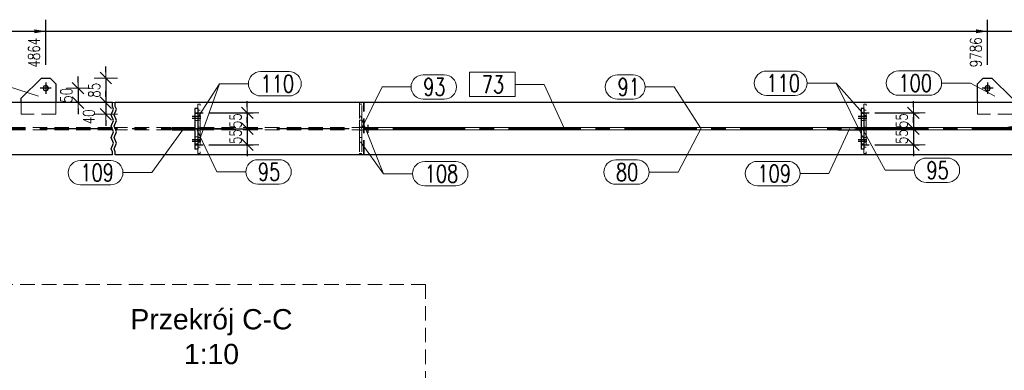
# Model space of a CAD drawing. Header units: millimetres. Extents: x 3526 to 4380, y 11541 to 12002.
# Tile 76 of 127: x 4048 to 4218, y 11680 to 11740. Entities that reach past the tile are written whole.
import ezdxf
from ezdxf.enums import TextEntityAlignment as Align

# ---------------------------------------------------------------- set-up
doc = ezdxf.new("R2010")
doc.units = ezdxf.units.MM
doc.header["$LTSCALE"] = 10
doc.linetypes.add('HIDDEN', pattern=[0.375, 0.25, -0.125])
doc.linetypes.add('MITTE', pattern=[2, 1.25, -0.25, 0.25, -0.25])
doc.layers.get('Defpoints').update_dxf_attribs({"color": 1})
for name, color, linetype, lineweight in [('PS_DIM', 4, 'Continuous', 13), ('PS_Hidden', 2, 'HIDDEN', 9), ('PS_Pos', 1, 'Continuous', 15), ('PS_SOLID', 7, 'Continuous', 30), ('PS_TEXT', 3, 'Continuous', 18)]:
    doc.layers.add(name, color=color, linetype=linetype, lineweight=lineweight)
doc.layers.add('PS_MID', color=5, linetype='MITTE')
doc.layers.add('PS_SHAPE', color=3, linetype='Continuous')
doc.styles.add('ARIAL', font='arial.ttf')
doc.styles.add('simplex', font='simplex.shx', dxfattribs={"width": 0.75})
doc.dimstyles.new('1_20_GŁ_DS1-LS20', dxfattribs={"dimtxt": 2, "dimasz": 2, "dimexe": 2, "dimexo": 5, "dimgap": 1, "dimtad": 1, "dimjust": 4, "dimdec": 0, "dimlfac": 20, "dimtxsty": 'simplex', "dimblk1": 'NONE', "dimsah": 1, "dimcen": 2, "dimclrd": 256, "dimclre": 256, "dimclrt": 4, "dimadec": 1, "dimazin": 0, "dimtfac": 1, "dimtdec": 0, "dimtmove": 2, "dimatfit": 3, "dimfxl": 1, "dimarcsym": 0})
doc.dimstyles.new('1_20_PRZ', dxfattribs={"dimtxt": 2, "dimasz": 1, "dimexe": 2, "dimexo": 5, "dimgap": 1, "dimtad": 1, "dimdec": 0, "dimlfac": 20, "dimtxsty": 'simplex', "dimblk": 'dimznak', "dimcen": 2, "dimse1": 1, "dimse2": 1, "dimclrd": 256, "dimclrt": 4, "dimadec": 1, "dimazin": 0, "dimtfac": 1, "dimtdec": 0, "dimtix": 1, "dimtmove": 2, "dimatfit": 3, "dimldrblk": 'dim-grot', "dimfxl": 1, "dimarcsym": 0})
doc.dimstyles.new('1_20_SC', dxfattribs={"dimtxt": 2, "dimasz": 1, "dimexe": 1, "dimexo": 1, "dimgap": 1, "dimtad": 1, "dimdec": 0, "dimlfac": 20, "dimtxsty": 'simplex', "dimblk": 'dimznak', "dimcen": 2, "dimclrd": 256, "dimclre": 256, "dimclrt": 4, "dimadec": 1, "dimazin": 0, "dimtfac": 1, "dimtdec": 0, "dimtix": 1, "dimtmove": 2, "dimatfit": 3, "dimldrblk": 'dim-grot', "dimfxl": 1, "dimarcsym": 0})

# ---------------------------------------------------------------- blocks, each defined once
blk = doc.blocks.new('*D184')
at = {"layer": 'Defpoints', "color": 0, "transparency": 16777216}
for p in [(4052.97, 11738.13), (4052.97, 11727.37), (3922.96, 11716.82)]:
    blk.add_point(p, dxfattribs=at)
at = {"layer": 'PS_DIM', "lineweight": -2, "transparency": 16777216}
for p, q in [((3922.96, 11721.82), (3922.96, 11740.13)), ((4052.97, 11732.37), (4052.97, 11740.13)), ((3922.96, 11738.13), (4050.97, 11738.13))]:
    blk.add_line(p, q, dxfattribs=at)
at = {"layer": 'PS_DIM', "transparency": 16777216}
blk.add_solid([(4050.97, 11738.47), (4050.97, 11737.8), (4052.97, 11738.13)], dxfattribs=at)
at = {"layer": 'PS_DIM', "color": 4, "transparency": 16777216, "insert": (4050.95, 11734.43), "char_height": 2, "attachment_point": 5, "rotation": 90, "style": 'simplex'}
blk.add_mtext('4864', dxfattribs=at)
blk = doc.blocks.new('_None')
blk = doc.blocks.new('*D185')
at = {"layer": 'Defpoints', "color": 0, "transparency": 16777216}
for p in [(4215.56, 11738.13), (4215.56, 11727.37), (3922.96, 11716.82)]:
    blk.add_point(p, dxfattribs=at)
at = {"layer": 'PS_DIM', "lineweight": -2, "transparency": 16777216}
for p, q in [((3922.96, 11721.82), (3922.96, 11740.13)), ((4215.56, 11732.37), (4215.56, 11740.13)), ((3922.96, 11738.13), (4213.56, 11738.13))]:
    blk.add_line(p, q, dxfattribs=at)
at = {"layer": 'PS_DIM', "transparency": 16777216}
blk.add_solid([(4213.56, 11738.47), (4213.56, 11737.8), (4215.56, 11738.13)], dxfattribs=at)
at = {"layer": 'PS_DIM', "color": 4, "transparency": 16777216, "insert": (4213.54, 11734.51), "char_height": 2, "attachment_point": 5, "rotation": 90, "style": 'simplex'}
blk.add_mtext('9786', dxfattribs=at)
blk = doc.blocks.new('*D186')
at = {"layer": 'Defpoints', "color": 0, "transparency": 16777216}
for p in [(4225.55, 11738.13), (3922.96, 11716.82), (4225.55, 11715.82)]:
    blk.add_point(p, dxfattribs=at)
at = {"layer": 'PS_DIM', "lineweight": -2, "transparency": 16777216}
for p, q in [((3922.96, 11721.82), (3922.96, 11740.13)), ((4225.55, 11720.82), (4225.55, 11740.13)), ((3922.96, 11738.13), (4223.55, 11738.13))]:
    blk.add_line(p, q, dxfattribs=at)
at = {"layer": 'PS_DIM', "transparency": 16777216}
blk.add_solid([(4223.55, 11738.47), (4223.55, 11737.8), (4225.55, 11738.13)], dxfattribs=at)
at = {"layer": 'PS_DIM', "color": 4, "transparency": 16777216, "insert": (4223.53, 11734.51), "char_height": 2, "attachment_point": 5, "rotation": 90, "style": 'simplex'}
blk.add_mtext('9986', dxfattribs=at)
blk = doc.blocks.new('dimznak')
at = {"color": 0}
for points in [[(0, 2), (0, -2)], [(-2, 0), (2, 0)]]:
    blk.add_lwpolyline(points, dxfattribs=at)
at = {"color": 2}
blk.add_lwpolyline([(1, 1), (-1, -1)], dxfattribs=at)
blk = doc.blocks.new('*D187')
at = {"layer": 'Defpoints', "color": 0, "transparency": 16777216}
for p in [(4053.92, 11728.32), (4053.92, 11725.82), (4058.54, 11725.82)]:
    blk.add_point(p, dxfattribs=at)
at = {"layer": 'PS_DIM', "lineweight": -2, "transparency": 16777216}
for p, q in [((4058.54, 11729.32), (4058.54, 11730.32)), ((4058.54, 11728.32), (4058.54, 11725.82)), ((4058.54, 11724.82), (4058.54, 11723.82))]:
    blk.add_line(p, q, dxfattribs=at)
for p, rotation in [((4058.54, 11728.32), 270), ((4058.54, 11725.82), 90)]:
    blk.add_blockref('dimznak', p, dxfattribs=dict(at, rotation=rotation))
at = {"layer": 'PS_DIM', "color": 4, "transparency": 16777216, "insert": (4056.54, 11727.07), "char_height": 2, "attachment_point": 5, "rotation": 90, "style": 'simplex'}
blk.add_mtext('50', dxfattribs=at)
blk = doc.blocks.new('dim-grot')
blk.add_hatch(color=256).paths.add_polyline_path([(0, 0), (-2, 0.5), (-2, -0.5)])
blk.add_lwpolyline([(0, 0), (-2, 0.5), (-2, -0.5), (0, 0)])
blk = doc.blocks.new('*D188')
at = {"layer": 'Defpoints', "color": 0, "transparency": 16777216}
for p in [(4053.72, 11730.07), (4053.92, 11725.82), (4063.34, 11725.82)]:
    blk.add_point(p, dxfattribs=at)
at = {"layer": 'PS_DIM', "lineweight": -2, "transparency": 16777216}
for p, q in [((4063.34, 11731.07), (4063.34, 11732.07)), ((4063.34, 11730.07), (4063.34, 11725.82)), ((4063.34, 11724.82), (4063.34, 11723.82))]:
    blk.add_line(p, q, dxfattribs=at)
for p, rotation in [((4063.34, 11730.07), 270), ((4063.34, 11725.82), 90)]:
    blk.add_blockref('dimznak', p, dxfattribs=dict(at, rotation=rotation))
at = {"layer": 'PS_DIM', "color": 4, "transparency": 16777216, "insert": (4061.34, 11727.95), "char_height": 2, "attachment_point": 5, "rotation": 90, "style": 'simplex'}
blk.add_mtext('85', dxfattribs=at)
blk = doc.blocks.new('*D189')
at = {"layer": 'Defpoints', "color": 0, "transparency": 16777216}
for p in [(4053.92, 11725.82), (4054.72, 11723.82), (4063.34, 11723.82)]:
    blk.add_point(p, dxfattribs=at)
at = {"layer": 'PS_DIM', "lineweight": -2, "transparency": 16777216}
for p, q in [((4063.34, 11726.82), (4063.34, 11727.82)), ((4063.34, 11725.82), (4063.34, 11723.82)), ((4063.34, 11722.82), (4063.34, 11721.82))]:
    blk.add_line(p, q, dxfattribs=at)
for p, rotation in [((4063.34, 11725.82), 270), ((4063.34, 11723.82), 90)]:
    blk.add_blockref('dimznak', p, dxfattribs=dict(at, rotation=rotation))
at = {"layer": 'PS_DIM', "color": 4, "transparency": 16777216, "insert": (4060.4, 11723.37), "char_height": 2, "attachment_point": 5, "rotation": 90, "style": 'simplex'}
blk.add_mtext('40', dxfattribs=at)
blk = doc.blocks.new('*D230')
at = {"layer": 'Defpoints', "color": 0, "transparency": 16777216}
for p in [(4195.12, 11724.07), (4196.22, 11721.32), (4202.76, 11721.32)]:
    blk.add_point(p, dxfattribs=at)
at = {"layer": 'PS_DIM', "lineweight": -2, "transparency": 16777216}
for p, q in [((4202.76, 11725.07), (4202.76, 11726.07)), ((4196.12, 11724.07), (4203.76, 11724.07)), ((4202.76, 11724.07), (4202.76, 11721.32)), ((4197.22, 11721.32), (4203.76, 11721.32)), ((4202.76, 11720.32), (4202.76, 11719.32))]:
    blk.add_line(p, q, dxfattribs=at)
for p, rotation in [((4202.76, 11724.07), 270), ((4202.76, 11721.32), 90)]:
    blk.add_blockref('dimznak', p, dxfattribs=dict(at, rotation=rotation))
at = {"layer": 'PS_DIM', "color": 4, "transparency": 16777216, "insert": (4200.76, 11722.7), "char_height": 2, "attachment_point": 5, "rotation": 90, "style": 'simplex'}
blk.add_mtext('55', dxfattribs=at)
blk = doc.blocks.new('*D231')
at = {"layer": 'Defpoints', "color": 0, "transparency": 16777216}
for p in [(4196.22, 11721.32), (4195.12, 11718.57), (4202.76, 11718.57)]:
    blk.add_point(p, dxfattribs=at)
at = {"layer": 'PS_DIM', "lineweight": -2, "transparency": 16777216}
for p, q in [((4202.76, 11722.32), (4202.76, 11723.32)), ((4197.22, 11721.32), (4203.76, 11721.32)), ((4202.76, 11721.32), (4202.76, 11718.57)), ((4196.12, 11718.57), (4203.76, 11718.57)), ((4202.76, 11717.57), (4202.76, 11716.57))]:
    blk.add_line(p, q, dxfattribs=at)
for p, rotation in [((4202.76, 11721.32), 270), ((4202.76, 11718.57), 90)]:
    blk.add_blockref('dimznak', p, dxfattribs=dict(at, rotation=rotation))
at = {"layer": 'PS_DIM', "color": 4, "transparency": 16777216, "insert": (4200.76, 11719.95), "char_height": 2, "attachment_point": 5, "rotation": 90, "style": 'simplex'}
blk.add_mtext('55', dxfattribs=at)
blk = doc.blocks.new('*D232')
at = {"layer": 'Defpoints', "color": 0, "transparency": 16777216}
for p in [(4080.12, 11724.07), (4081.22, 11721.32), (4087.76, 11721.32)]:
    blk.add_point(p, dxfattribs=at)
at = {"layer": 'PS_DIM', "lineweight": -2, "transparency": 16777216}
for p, q in [((4087.76, 11725.07), (4087.76, 11726.07)), ((4081.12, 11724.07), (4088.76, 11724.07)), ((4087.76, 11724.07), (4087.76, 11721.32)), ((4082.22, 11721.32), (4088.76, 11721.32)), ((4087.76, 11720.32), (4087.76, 11719.32))]:
    blk.add_line(p, q, dxfattribs=at)
for p, rotation in [((4087.76, 11724.07), 270), ((4087.76, 11721.32), 90)]:
    blk.add_blockref('dimznak', p, dxfattribs=dict(at, rotation=rotation))
at = {"layer": 'PS_DIM', "color": 4, "transparency": 16777216, "insert": (4085.76, 11722.7), "char_height": 2, "attachment_point": 5, "rotation": 90, "style": 'simplex'}
blk.add_mtext('55', dxfattribs=at)
blk = doc.blocks.new('*D233')
at = {"layer": 'Defpoints', "color": 0, "transparency": 16777216}
for p in [(4081.22, 11721.32), (4080.12, 11718.57), (4087.76, 11718.57)]:
    blk.add_point(p, dxfattribs=at)
at = {"layer": 'PS_DIM', "lineweight": -2, "transparency": 16777216}
for p, q in [((4087.76, 11722.32), (4087.76, 11723.32)), ((4082.22, 11721.32), (4088.76, 11721.32)), ((4087.76, 11721.32), (4087.76, 11718.57)), ((4081.12, 11718.57), (4088.76, 11718.57)), ((4087.76, 11717.57), (4087.76, 11716.57))]:
    blk.add_line(p, q, dxfattribs=at)
for p, rotation in [((4087.76, 11721.32), 270), ((4087.76, 11718.57), 90)]:
    blk.add_blockref('dimznak', p, dxfattribs=dict(at, rotation=rotation))
at = {"layer": 'PS_DIM', "color": 4, "transparency": 16777216, "insert": (4085.76, 11719.95), "char_height": 2, "attachment_point": 5, "rotation": 90, "style": 'simplex'}
blk.add_mtext('55', dxfattribs=at)
blk = doc.blocks.new('Przekrój')
at = {"layer": 'PS_DIM', "style": 'ARIAL', "flags": 4}
for tag, p in [('PRZEKRÓJ', (7.89, 7.75)), ('SKALA', (7.89, 1.75))]:
    blk.add_attdef(tag, text='', height=3.5, dxfattribs=at).set_placement(p, align=Align.MIDDLE_CENTER)
blk = doc.blocks.new('*X697')
at = {"color": 1}
for p, q in [((4064.47, 11725.16), (4064.47, 11725.82)), ((4064.97, 11725.16), (4064.97, 11725.82)), ((4064.26, 11723.69), (4064.67, 11724.67)), ((4064.67, 11722.72), (4064.26, 11723.69)), ((4064.67, 11724.67), (4064.47, 11725.16)), ((4064.76, 11723.69), (4065.17, 11724.67)), ((4065.17, 11722.72), (4064.76, 11723.69)), ((4065.17, 11724.67), (4064.97, 11725.16)), ((4064.26, 11721.74), (4064.67, 11722.72)), ((4064.76, 11721.74), (4065.17, 11722.72)), ((4064.67, 11720.77), (4064.26, 11721.74)), ((4064.26, 11719.79), (4064.67, 11720.77)), ((4065.17, 11720.77), (4064.76, 11721.74)), ((4064.76, 11719.79), (4065.17, 11720.77)), ((4064.67, 11718.82), (4064.26, 11719.79)), ((4064.26, 11717.84), (4064.67, 11718.82)), ((4065.17, 11718.82), (4064.76, 11719.79)), ((4064.76, 11717.84), (4065.17, 11718.82)), ((4064.47, 11717.35), (4064.26, 11717.84)), ((4064.47, 11716.82), (4064.47, 11717.35)), ((4064.97, 11717.35), (4064.76, 11717.84)), ((4064.97, 11716.82), (4064.97, 11717.35))]:
    blk.add_line(p, q, dxfattribs=at)
at = {"layer": 'PS_Hidden', "color": 2, "linetype": 'HIDDEN'}
for p, q in [((4048.72, 11723.82), (4048.72, 11725.82)), ((4054.72, 11725.82), (4054.72, 11723.82)), ((4079.22, 11725.57), (4079.22, 11724.82)), ((4079.62, 11725.57), (4079.22, 11725.57)), ((4079.62, 11721.57), (4079.62, 11725.57)), ((4107.12, 11725.57), (4107.12, 11725.82)), ((4107.52, 11725.57), (4107.12, 11725.57)), ((4107.12, 11725.57), (4107.12, 11722.82)), ((4107.52, 11722.82), (4107.52, 11725.57)), ((4107.83, 11716.82), (4107.83, 11725.82)), ((4107.87, 11716.82), (4107.87, 11725.82)), ((4107.91, 11716.82), (4107.91, 11725.82)), ((4194.22, 11725.57), (4194.22, 11724.82)), ((4194.62, 11725.57), (4194.22, 11725.57)), ((4194.62, 11721.57), (4194.62, 11725.57)), ((4213.81, 11723.82), (4213.81, 11725.82)), ((4054.72, 11723.82), (4048.72, 11723.82)), ((4078.72, 11723.92), (4079.22, 11723.92)), ((4079.62, 11724.52), (4079.22, 11724.52)), ((4193.72, 11723.92), (4194.22, 11723.92)), ((4194.62, 11724.52), (4194.22, 11724.52)), ((4219.81, 11723.82), (4213.81, 11723.82)), ((4078.72, 11722.72), (4079.22, 11722.72)), ((4079.62, 11723.62), (4079.22, 11723.62)), ((4079.62, 11722.82), (4079.22, 11722.82)), ((4107.12, 11722.82), (4107.52, 11722.82)), ((4107.12, 11721.57), (4107.12, 11722.82)), ((4107.52, 11722.82), (4107.52, 11721.57)), ((4193.72, 11722.72), (4194.22, 11722.72)), ((4194.62, 11723.62), (4194.22, 11723.62)), ((4194.62, 11722.82), (4194.22, 11722.82)), ((4064.47, 11721.54), (4031.47, 11721.54)), ((4064.47, 11721.11), (4031.47, 11721.11)), ((4220.81, 11721.54), (4064.97, 11721.54)), ((4220.81, 11721.11), (4064.97, 11721.11)), ((4077.72, 11721.52), (4077.72, 11721.12)), ((4079.62, 11721.57), (4079.22, 11721.57)), ((4079.62, 11721.07), (4079.22, 11721.07)), ((4079.62, 11721.07), (4079.62, 11717.07)), ((4107.12, 11721.07), (4107.12, 11721.57)), ((4107.52, 11721.57), (4107.12, 11721.57)), ((4107.12, 11719.82), (4107.12, 11721.07)), ((4107.12, 11721.07), (4107.52, 11721.07)), ((4107.52, 11721.07), (4107.52, 11719.82)), ((4107.87, 11721.52), (4107.87, 11721.12)), ((4107.87, 11721.52), (4189.72, 11721.52)), ((4107.87, 11721.12), (4189.72, 11721.12)), ((4108.17, 11721.52), (4108.17, 11721.12)), ((4109.07, 11721.52), (4109.07, 11721.12)), ((4192.72, 11721.52), (4192.72, 11721.12)), ((4193.72, 11721.52), (4214.64, 11721.52)), ((4193.72, 11721.12), (4214.64, 11721.12)), ((4194.62, 11721.57), (4194.22, 11721.57)), ((4194.62, 11721.07), (4194.22, 11721.07)), ((4194.62, 11721.07), (4194.62, 11717.07)), ((4214.7, 11721.12), (4214.7, 11721.52)), ((4078.72, 11719.92), (4079.22, 11719.92)), ((4078.72, 11718.72), (4079.22, 11718.72)), ((4079.22, 11719.82), (4079.62, 11719.82)), ((4079.62, 11719.02), (4079.22, 11719.02)), ((4107.12, 11719.82), (4107.12, 11717.07)), ((4107.52, 11719.82), (4107.12, 11719.82)), ((4107.52, 11719.82), (4107.52, 11717.07)), ((4193.72, 11719.92), (4194.22, 11719.92)), ((4193.72, 11718.72), (4194.22, 11718.72)), ((4194.22, 11719.82), (4194.62, 11719.82)), ((4194.62, 11719.02), (4194.22, 11719.02)), ((4079.62, 11718.12), (4079.22, 11718.12)), ((4079.22, 11717.82), (4079.22, 11717.07)), ((4079.62, 11717.07), (4079.22, 11717.07)), ((4107.52, 11717.07), (4107.12, 11717.07)), ((4107.12, 11716.82), (4107.12, 11717.07)), ((4194.62, 11718.12), (4194.22, 11718.12)), ((4194.22, 11717.82), (4194.22, 11717.07)), ((4194.62, 11717.07), (4194.22, 11717.07))]:
    blk.add_line(p, q, dxfattribs=at)
at = {"layer": 'PS_MID', "color": 5, "linetype": 'MITTE'}
for p, q in [((4052.97, 11729.27), (4052.97, 11727.37)), ((4215.56, 11729.27), (4215.56, 11727.37)), ((4053.92, 11728.32), (4052.02, 11728.32)), ((4216.51, 11728.32), (4214.61, 11728.32)), ((4078.72, 11724.07), (4080.12, 11724.07)), ((4193.72, 11724.07), (4195.12, 11724.07)), ((4078.22, 11723.47), (4079.72, 11723.47)), ((4078.22, 11723.47), (4079.72, 11723.47)), ((4078.22, 11723.17), (4079.72, 11723.17)), ((4078.22, 11723.17), (4079.72, 11723.17)), ((4108.62, 11720.62), (4108.62, 11722.02)), ((4193.22, 11723.47), (4194.72, 11723.47)), ((4193.22, 11723.47), (4194.72, 11723.47)), ((4193.22, 11723.17), (4194.72, 11723.17)), ((4193.22, 11723.17), (4194.72, 11723.17)), ((4064.47, 11721.32), (4031.47, 11721.32)), ((4225.37, 11721.32), (4064.97, 11721.32)), ((4078.22, 11719.47), (4079.72, 11719.47)), ((4078.22, 11719.47), (4079.72, 11719.47)), ((4078.22, 11719.17), (4079.72, 11719.17)), ((4078.22, 11719.17), (4079.72, 11719.17)), ((4078.72, 11718.57), (4080.12, 11718.57)), ((4193.22, 11719.47), (4194.72, 11719.47)), ((4193.22, 11719.47), (4194.72, 11719.47)), ((4193.22, 11719.17), (4194.72, 11719.17)), ((4193.22, 11719.17), (4194.72, 11719.17)), ((4193.72, 11718.57), (4195.12, 11718.57))]:
    blk.add_line(p, q, dxfattribs=at)
at = {"layer": 'PS_SOLID', "color": 7, "linetype": 'Continuous'}
for p, q in [((4052.22, 11730.07), (4048.72, 11726.57)), ((4052.22, 11730.07), (4053.72, 11730.07)), ((4054.72, 11729.07), (4053.72, 11730.07)), ((4054.72, 11729.07), (4054.72, 11725.82)), ((4214.81, 11730.07), (4213.81, 11729.07)), ((4213.81, 11725.82), (4213.81, 11729.07)), ((4214.81, 11730.07), (4216.31, 11730.07)), ((4219.81, 11726.57), (4216.31, 11730.07)), ((4064.47, 11725.82), (4031.47, 11725.82)), ((4048.72, 11725.82), (4048.72, 11726.57)), ((4220.36, 11725.82), (4064.97, 11725.82)), ((4078.72, 11724.82), (4078.72, 11717.82)), ((4079.22, 11724.82), (4078.72, 11724.82)), ((4079.22, 11724.82), (4079.22, 11717.82)), ((4193.72, 11724.82), (4193.72, 11717.82)), ((4194.22, 11724.82), (4193.72, 11724.82)), ((4194.22, 11724.82), (4194.22, 11717.82)), ((4074.72, 11721.52), (4078.72, 11721.52)), ((4074.72, 11721.52), (4074.72, 11721.12)), ((4074.72, 11721.12), (4078.72, 11721.12)), ((4189.72, 11721.52), (4193.72, 11721.52)), ((4189.72, 11721.52), (4189.72, 11721.12)), ((4189.72, 11721.12), (4193.72, 11721.12)), ((4214.64, 11721.12), (4214.64, 11721.52)), ((4214.64, 11721.52), (4219.4, 11721.52)), ((4219.4, 11721.12), (4214.64, 11721.12)), ((4079.22, 11717.82), (4078.72, 11717.82)), ((4194.22, 11717.82), (4193.72, 11717.82)), ((4064.47, 11716.82), (4031.47, 11716.82)), ((4220.36, 11716.82), (4064.97, 11716.82))]:
    blk.add_line(p, q, dxfattribs=at)
at = {"layer": 'PS_SOLID', "color": 7, "extrusion": (0, 0, -1)}
for centre in [(-4052.97, 11728.32), (-4215.56, 11728.32)]:
    blk.add_circle(centre, 0.45, dxfattribs=at)
blk = doc.blocks.new('*X702')
at = {"color": 1}
for p, q in [((4076.72, 11721.32), (4071.29, 11713.75)), ((4058.94, 11715.85), (4064.19, 11715.85)), ((4066.29, 11713.75), (4071.29, 11713.75)), ((4058.94, 11711.65), (4064.19, 11711.65))]:
    blk.add_line(p, q, dxfattribs=at)
for centre, start, end in [((4058.94, 11713.75), 90, 270), ((4064.19, 11713.75), 270, 90)]:
    blk.add_arc(centre, 2.1, start, end, dxfattribs=at)
at = {"color": 2, "style": 'simplex', "width": 0.75}
blk.add_text('109', height=3, dxfattribs=at).set_placement((4058.94, 11712.25))
blk = doc.blocks.new('*X703')
at = {"color": 1}
for p, q in [((4078.97, 11721.32), (4082.5, 11713.88)), ((4089.6, 11715.98), (4093.25, 11715.98)), ((4082.5, 11713.88), (4087.5, 11713.88)), ((4089.6, 11711.78), (4093.25, 11711.78))]:
    blk.add_line(p, q, dxfattribs=at)
for centre, start, end in [((4089.6, 11713.88), 90, 270), ((4093.25, 11713.88), 270, 90)]:
    blk.add_arc(centre, 2.1, start, end, dxfattribs=at)
at = {"color": 2, "style": 'simplex', "width": 0.75}
blk.add_text('95', height=3, dxfattribs=at).set_placement((4089.6, 11712.38))
blk = doc.blocks.new('*X704')
at = {"color": 1}
for p, q in [((4133.99, 11731.06), (4126.14, 11731.06)), ((4126.14, 11731.06), (4126.14, 11726.86)), ((4133.99, 11726.86), (4133.99, 11731.06)), ((4133.99, 11728.96), (4138.99, 11728.96)), ((4142.52, 11721.32), (4138.99, 11728.96)), ((4126.14, 11726.86), (4133.99, 11726.86))]:
    blk.add_line(p, q, dxfattribs=at)
at = {"color": 30, "style": 'simplex', "width": 0.75}
blk.add_text('73', height=3, dxfattribs=at).set_placement((4128.24, 11727.46))
blk = doc.blocks.new('*X705')
at = {"color": 1}
for p, q in [((4090.05, 11731.18), (4094.98, 11731.18)), ((4079.42, 11723.57), (4082.95, 11729.08)), ((4082.95, 11729.08), (4087.95, 11729.08)), ((4090.05, 11726.98), (4094.98, 11726.98))]:
    blk.add_line(p, q, dxfattribs=at)
for centre, start, end in [((4090.05, 11729.08), 90, 270), ((4094.98, 11729.08), 270, 90)]:
    blk.add_arc(centre, 2.1, start, end, dxfattribs=at)
at = {"color": 2, "style": 'simplex', "width": 0.75}
blk.add_text('110', height=3, dxfattribs=at).set_placement((4090.05, 11727.58))
blk = doc.blocks.new('*X706')
at = {"color": 1}
for p, q in [((4090.05, 11731.18), (4094.98, 11731.18)), ((4079.42, 11719.07), (4082.95, 11729.08)), ((4082.95, 11729.08), (4087.95, 11729.08)), ((4090.05, 11726.98), (4094.98, 11726.98))]:
    blk.add_line(p, q, dxfattribs=at)
for centre, start, end in [((4090.05, 11729.08), 90, 270), ((4094.98, 11729.08), 270, 90)]:
    blk.add_arc(centre, 2.1, start, end, dxfattribs=at)
at = {"color": 2, "style": 'simplex', "width": 0.75}
blk.add_text('110', height=3, dxfattribs=at).set_placement((4090.05, 11727.58))
blk = doc.blocks.new('*X707')
at = {"color": 1}
for p, q in [((4200.18, 11731.29), (4205.53, 11731.29)), ((4207.63, 11729.19), (4212.63, 11729.19)), ((4216.81, 11726.95), (4212.63, 11729.19)), ((4200.18, 11727.09), (4205.53, 11727.09))]:
    blk.add_line(p, q, dxfattribs=at)
for centre, start, end in [((4200.18, 11729.19), 90, 270), ((4205.53, 11729.19), 270, 90)]:
    blk.add_arc(centre, 2.1, start, end, dxfattribs=at)
at = {"color": 2, "style": 'simplex', "width": 0.75}
blk.add_text('100', height=3, dxfattribs=at).set_placement((4200.18, 11727.69))
blk = doc.blocks.new('*X708')
at = {"color": 1}
for p, q in [((4234.64, 11725.36), (4239.99, 11725.36)), ((4217.63, 11721.32), (4227.54, 11723.26)), ((4227.54, 11723.26), (4232.54, 11723.26)), ((4234.64, 11721.16), (4239.99, 11721.16))]:
    blk.add_line(p, q, dxfattribs=at)
for centre, start, end in [((4234.64, 11723.26), 90, 270), ((4239.99, 11723.26), 270, 90)]:
    blk.add_arc(centre, 2.1, start, end, dxfattribs=at)
at = {"color": 2, "style": 'simplex', "width": 0.75}
blk.add_text('102', height=3, dxfattribs=at).set_placement((4234.64, 11721.76))
blk = doc.blocks.new('*X709')
at = {"color": 1}
for p, q in [((4177.39, 11731.28), (4182.32, 11731.28)), ((4184.42, 11729.18), (4189.42, 11729.18)), ((4194.42, 11723.57), (4189.42, 11729.18)), ((4177.39, 11727.08), (4182.32, 11727.08))]:
    blk.add_line(p, q, dxfattribs=at)
for centre, start, end in [((4177.39, 11729.18), 90, 270), ((4182.32, 11729.18), 270, 90)]:
    blk.add_arc(centre, 2.1, start, end, dxfattribs=at)
at = {"color": 2, "style": 'simplex', "width": 0.75}
blk.add_text('110', height=3, dxfattribs=at).set_placement((4177.39, 11727.68))
blk = doc.blocks.new('*X710')
at = {"color": 1}
for p, q in [((4193.97, 11721.32), (4197.9, 11714.16)), ((4205, 11716.26), (4208.64, 11716.26)), ((4197.9, 11714.16), (4202.9, 11714.16)), ((4205, 11712.06), (4208.64, 11712.06))]:
    blk.add_line(p, q, dxfattribs=at)
for centre, start, end in [((4205, 11714.16), 90, 270), ((4208.64, 11714.16), 270, 90)]:
    blk.add_arc(centre, 2.1, start, end, dxfattribs=at)
at = {"color": 2, "style": 'simplex', "width": 0.75}
blk.add_text('95', height=3, dxfattribs=at).set_placement((4205, 11712.66))
blk = doc.blocks.new('*X711')
at = {"color": 1}
for p, q in [((4177.39, 11731.28), (4182.32, 11731.28)), ((4184.42, 11729.18), (4189.42, 11729.18)), ((4194.42, 11719.07), (4189.42, 11729.18)), ((4177.39, 11727.08), (4182.32, 11727.08))]:
    blk.add_line(p, q, dxfattribs=at)
for centre, start, end in [((4177.39, 11729.18), 90, 270), ((4182.32, 11729.18), 270, 90)]:
    blk.add_arc(centre, 2.1, start, end, dxfattribs=at)
at = {"color": 2, "style": 'simplex', "width": 0.75}
blk.add_text('110', height=3, dxfattribs=at).set_placement((4177.39, 11727.68))
blk = doc.blocks.new('*X712')
at = {"color": 1}
for p, q in [((4191.72, 11721.32), (4188.18, 11713.59)), ((4175.83, 11715.69), (4181.08, 11715.69)), ((4183.18, 11713.59), (4188.18, 11713.59)), ((4175.83, 11711.49), (4181.08, 11711.49))]:
    blk.add_line(p, q, dxfattribs=at)
for centre, start, end in [((4175.83, 11713.59), 90, 270), ((4181.08, 11713.59), 270, 90)]:
    blk.add_arc(centre, 2.1, start, end, dxfattribs=at)
at = {"color": 2, "style": 'simplex', "width": 0.75}
blk.add_text('109', height=3, dxfattribs=at).set_placement((4175.83, 11712.09))
blk = doc.blocks.new('*X717')
at = {"color": 1}
for p, q in [((4028.23, 11732.58), (4033.58, 11732.58)), ((4035.68, 11730.48), (4040.68, 11730.48)), ((4051.72, 11726.95), (4040.68, 11730.48)), ((4028.23, 11728.38), (4033.58, 11728.38))]:
    blk.add_line(p, q, dxfattribs=at)
for centre, start, end in [((4028.23, 11730.48), 90, 270), ((4033.58, 11730.48), 270, 90)]:
    blk.add_arc(centre, 2.1, start, end, dxfattribs=at)
at = {"color": 2, "style": 'simplex', "width": 0.75}
blk.add_text('100', height=3, dxfattribs=at).set_placement((4028.23, 11728.98))
blk = doc.blocks.new('*X725')
at = {"color": 1}
for p, q in [((4166.06, 11721.32), (4162.14, 11713.83)), ((4151.4, 11715.93), (4155.04, 11715.93)), ((4157.14, 11713.83), (4162.14, 11713.83)), ((4151.4, 11711.73), (4155.04, 11711.73))]:
    blk.add_line(p, q, dxfattribs=at)
for centre, start, end in [((4151.4, 11713.83), 90, 270), ((4155.04, 11713.83), 270, 90)]:
    blk.add_arc(centre, 2.1, start, end, dxfattribs=at)
at = {"color": 2, "style": 'simplex', "width": 0.75}
blk.add_text('80', height=3, dxfattribs=at).set_placement((4151.4, 11712.33))
blk = doc.blocks.new('*X726')
at = {"color": 1}
for p, q in [((4151.67, 11730.63), (4154.35, 11730.63)), ((4156.45, 11728.53), (4161.45, 11728.53)), ((4166.12, 11721.32), (4161.45, 11728.53)), ((4151.67, 11726.43), (4154.35, 11726.43))]:
    blk.add_line(p, q, dxfattribs=at)
for centre, start, end in [((4151.67, 11728.53), 90, 270), ((4154.35, 11728.53), 270, 90)]:
    blk.add_arc(centre, 2.1, start, end, dxfattribs=at)
at = {"color": 2, "style": 'simplex', "width": 0.75}
blk.add_text('91', height=3, dxfattribs=at).set_placement((4151.67, 11727.03))
blk = doc.blocks.new('*X729')
at = {"color": 1}
for p, q in [((4118.13, 11730.63), (4121.77, 11730.63)), ((4107.5, 11721.32), (4111.03, 11728.53)), ((4111.03, 11728.53), (4116.03, 11728.53)), ((4118.13, 11726.43), (4121.77, 11726.43))]:
    blk.add_line(p, q, dxfattribs=at)
for centre, start, end in [((4118.13, 11728.53), 90, 270), ((4121.77, 11728.53), 270, 90)]:
    blk.add_arc(centre, 2.1, start, end, dxfattribs=at)
at = {"color": 2, "style": 'simplex', "width": 0.75}
blk.add_text('93', height=3, dxfattribs=at).set_placement((4118.13, 11727.03))
blk = doc.blocks.new('*X730')
at = {"color": 1}
for p, q in [((4107.32, 11719.07), (4111.29, 11713.56)), ((4118.39, 11715.66), (4123.75, 11715.66)), ((4111.29, 11713.56), (4116.29, 11713.56)), ((4118.39, 11711.46), (4123.75, 11711.46))]:
    blk.add_line(p, q, dxfattribs=at)
for centre, start, end in [((4118.39, 11713.56), 90, 270), ((4123.75, 11713.56), 270, 90)]:
    blk.add_arc(centre, 2.1, start, end, dxfattribs=at)
at = {"color": 2, "style": 'simplex', "width": 0.75}
blk.add_text('108', height=3, dxfattribs=at).set_placement((4118.39, 11712.06))
blk = doc.blocks.new('*X731')
at = {"color": 1}
for p, q in [((4107.32, 11723.57), (4111.29, 11713.56)), ((4118.39, 11715.66), (4123.75, 11715.66)), ((4111.29, 11713.56), (4116.29, 11713.56)), ((4118.39, 11711.46), (4123.75, 11711.46))]:
    blk.add_line(p, q, dxfattribs=at)
for centre, start, end in [((4118.39, 11713.56), 90, 270), ((4123.75, 11713.56), 270, 90)]:
    blk.add_arc(centre, 2.1, start, end, dxfattribs=at)
at = {"color": 2, "style": 'simplex', "width": 0.75}
blk.add_text('108', height=3, dxfattribs=at).set_placement((4118.39, 11712.06))

msp = doc.modelspace()

# ---------------------------------------------------------------- linework, layer by layer
at = {"layer": 'PS_Hidden', "color": 2, "linetype": 'HIDDEN'}
msp.add_lwpolyline([(3921.053, 11694.472), (4118.497, 11694.472), (4118.497, 11572.379), (3921.053, 11572.379)], close=True, dxfattribs=at)

# ---------------------------------------------------------------- block references
at = {"layer": 'PS_DIM'}
ref = msp.add_blockref('Przekrój', (4073.692, 11680.7), dxfattribs=at)
ref.add_attrib('PRZEKRÓJ', 'Przekrój C-C', dxfattribs={"layer": 'PS_TEXT', "height": 3.5, "style": 'ARIAL'}).set_placement((4081.577, 11688.45), align=Align.MIDDLE_CENTER)
ref.add_attrib('SKALA', '1:10', dxfattribs={"layer": 'PS_TEXT', "height": 3.5, "style": 'ARIAL'}).set_placement((4081.577, 11682.45), align=Align.MIDDLE_CENTER)
at = {"layer": 'PS_Pos'}
for name in ['*X717', '*X705', '*X706', '*X729', '*X704', '*X726', '*X709', '*X711', '*X707', '*X708', '*X731', '*X702', '*X703', '*X725', '*X712', '*X710', '*X730']:
    msp.add_blockref(name, (0, 0), dxfattribs=at)
at = {"layer": 'PS_SHAPE'}
msp.add_blockref('*X697', (0, 0), dxfattribs=at)

# ---------------------------------------------------------------- dimensions: what is measured, and where the dimension line sits
at = {"layer": 'PS_DIM'}
for base, p2, text, picture, middle in [((4052.968, 11738.132), (4052.968, 11727.374), '4864', '*D184', (4050.948, 11734.434)), ((4215.558, 11738.132), (4215.558, 11727.374), '9786', '*D185', (4213.538, 11734.505)), ((4225.551, 11738.132), (4225.551, 11715.824), '9986', '*D186', (4223.531, 11734.505))]:
    dim = msp.add_linear_dim(base=base, p1=(3922.961, 11716.824), p2=p2, text=text, dimstyle='1_20_GŁ_DS1-LS20', dxfattribs=at)
    dim.commit()
    dim.dimension.update_dxf_attribs({"geometry": picture, "text_midpoint": middle, "dimtype": 128, "text_rotation": 90})
for base, p1, p2, dimstyle, picture, middle in [((4063.337, 11725.824), (4053.718, 11730.074), (4053.918, 11725.824), '1_20_PRZ', '*D188', (4061.337, 11727.949)), ((4058.538, 11725.824), (4053.918, 11728.324), (4053.918, 11725.824), '1_20_PRZ', '*D187', (4056.538, 11727.074)), ((4087.756, 11721.324), (4080.118, 11724.074), (4081.216, 11721.324), '1_20_SC', '*D232', (4085.756, 11722.699)), ((4202.756, 11721.324), (4195.118, 11724.074), (4196.216, 11721.324), '1_20_SC', '*D230', (4200.756, 11722.699)), ((4087.756, 11718.574), (4081.216, 11721.324), (4080.118, 11718.574), '1_20_SC', '*D233', (4085.756, 11719.949)), ((4202.756, 11718.574), (4196.216, 11721.324), (4195.118, 11718.574), '1_20_SC', '*D231', (4200.756, 11719.949))]:
    dim = msp.add_linear_dim(base=base, p1=p1, p2=p2, angle=90, dimstyle=dimstyle, dxfattribs=at)
    dim.commit()
    dim.dimension.update_dxf_attribs({"geometry": picture, "text_midpoint": middle})
dim = msp.add_linear_dim(base=(4063.337, 11723.824), p1=(4053.918, 11725.824), p2=(4054.718, 11723.824), angle=90, dimstyle='1_20_PRZ', dxfattribs=at)
dim.commit()
dim.dimension.update_dxf_attribs({"geometry": '*D189', "text_midpoint": (4060.402, 11723.373), "dimtype": 128})

doc.saveas('drawing.dxf')
